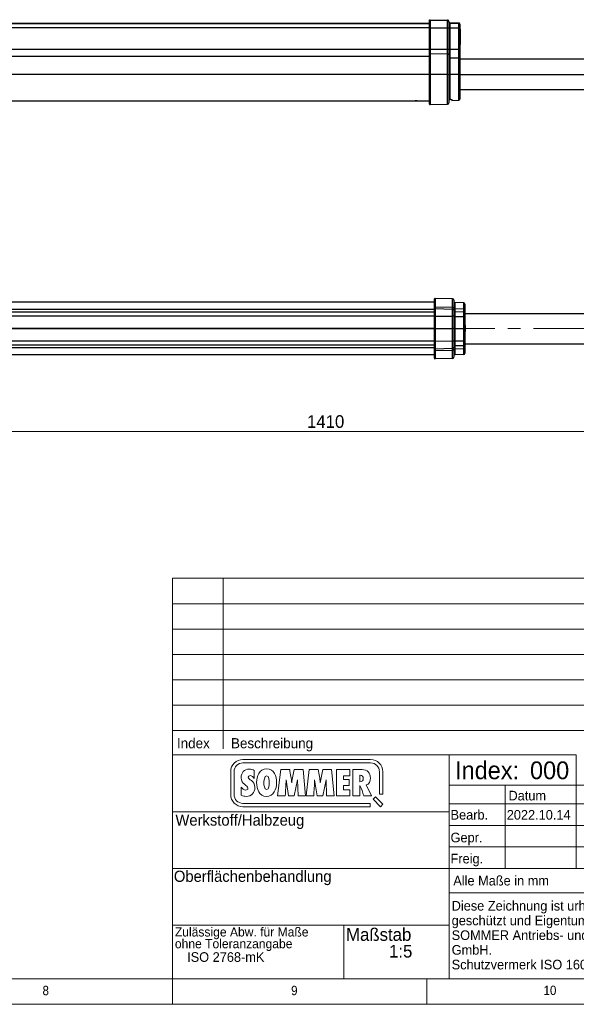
# Model space of a CAD drawing. Header units: millimetres. Extents: x 5 to 597, y 5 to 415.
# Tile 69 of 138: x 367 to 476, y 5 to 199. Entities that reach past the tile are written whole.
import ezdxf

# ---------------------------------------------------------------- set-up
doc = ezdxf.new("R2010")
doc.units = ezdxf.units.MM
doc.linetypes.add('CENTERX2', pattern=[20.32, 12.7, -2.54, 2.54, -2.54])
doc.styles.add('SLDTEXTSTYLE0', font='ARIAL.TTF', dxfattribs={"width": 0.948})
doc.styles.add('SLDTEXTSTYLE1', font='GOTHIC.TTF', dxfattribs={"width": 0.913})
doc.dimstyles.new('SLDDIMSTYLE1', dxfattribs={"dimtxt": 2.5, "dimasz": 2.5, "dimexe": 0, "dimexo": 0.0625, "dimtad": 1, "dimlfac": 5, "dimrnd": 1e-09, "dimzin": 12, "dimdsep": 46, "dimtxsty": 'SLDTEXTSTYLE0', "dimsah": 1, "dimcen": 0.09, "dimadec": 0, "dimazin": 3, "dimtfac": 1, "dimtofl": 0, "dimtmove": 0, "dimatfit": 3, "dimfxl": 0, "dimfrac": 2, "dimtolj": 1, "dimtzin": 12, "dimarcsym": 0})

# ---------------------------------------------------------------- blocks, each defined once
blk = doc.blocks.new('Logo_SOMMER_2016_8')
at = {"lineweight": 18}
for p, q in [((92, 30), (8, 30)), ((8, 27.81), (92, 27.81)), ((0, 22), (0, 7)), ((2.19, 7), (2.19, 22)), ((15.52, 17.59), (15.52, 22.9)), ((32.87, 23.44), (30.81, 6.04)), ((38.79, 23.44), (32.87, 23.44)), ((47.56, 23.44), (41.74, 23.44)), ((49.17, 6.04), (47.56, 23.44)), ((51.63, 23.44), (49.57, 6.04)), ((57.58, 23.44), (51.63, 23.44)), ((66.33, 23.44), (60.51, 23.44)), ((67.93, 6.04), (66.33, 23.44)), ((69.48, 23.44), (69.48, 6.04)), ((78.33, 23.44), (69.48, 23.44)), ((78.33, 19.37), (78.33, 23.44)), ((80.32, 23.44), (80.32, 6.07)), ((86.37, 23.44), (80.32, 23.44)), ((84.89, 15.4), (84.89, 19.67)), ((97.81, 22), (97.81, 7.19)), ((100, 7.19), (100, 22)), ((36.43, 16.7), (38.03, 6.04)), ((41.82, 6.04), (43.93, 16.6)), ((43.93, 16.6), (44.28, 6.04)), ((55.19, 16.7), (56.8, 6.04)), ((60.58, 6.04), (62.69, 16.6)), ((62.69, 16.6), (63.05, 6.04)), ((74.19, 10.14), (74.19, 12.96)), ((74.19, 12.96), (77.85, 12.96)), ((74.21, 16.85), (74.21, 19.37)), ((74.21, 19.37), (78.33, 19.37)), ((77.85, 16.85), (74.21, 16.85)), ((77.85, 12.96), (77.85, 16.85)), ((84.95, 15.4), (84.89, 15.4)), ((84.92, 6.07), (84.92, 12.96)), ((92.68, 6.04), (89.17, 13.34)), ((6.9, 11.82), (6.93, 11.82)), ((6.93, 11.82), (6.93, 6.48)), ((78.26, 10.14), (74.19, 10.14)), ((78.26, 6.04), (78.26, 10.14)), ((97.81, 7.19), (100, 7.19)), ((91.81, 1.19), (8, 1.19)), ((30.81, 6.04), (35.84, 6.04)), ((38.03, 6.04), (41.82, 6.04)), ((44.28, 6.04), (49.17, 6.04)), ((49.57, 6.04), (54.58, 6.04)), ((56.8, 6.04), (60.58, 6.04)), ((63.05, 6.04), (67.93, 6.04)), ((69.48, 6.04), (78.26, 6.04)), ((80.32, 6.07), (84.92, 6.07)), ((87.59, 6.04), (92.68, 6.04)), ((91.81, -1), (91.81, 1.19)), ((95.17, 5.38), (93.62, 3.84)), ((93.62, 3.84), (98.45, -1)), ((100, 0.55), (95.17, 5.38)), ((98.45, -1), (100, 0.55)), ((8, -1), (91.81, -1))]:
    blk.add_line(p, q, dxfattribs=at)
for points in [[(8, 30), (3.58, 30), (0, 26.42), (0, 22)], [(2.19, 22), (2.19, 25.21), (4.8, 27.81), (8, 27.81)], [(100, 22), (100, 26.42), (96.42, 30), (92, 30)], [(92, 27.81), (95.21, 27.81), (97.81, 25.21), (97.81, 22)], [(12.24, 23.72), (8.81, 23.72), (6.88, 21.35), (6.88, 18.05)], [(15.52, 22.9), (14.63, 23.46), (13.28, 23.72), (12.24, 23.72)], [(23.63, 23.82), (18.83, 23.82), (17.05, 18.94), (17.05, 14.87)], [(30.2, 14.79), (30.2, 18.96), (28.59, 23.82), (23.63, 23.82)], [(39.6, 18.83), (39.38, 20.36), (39.02, 21.89), (38.79, 23.44)], [(41.74, 23.44), (41.1, 20.54), (40.6, 17.61), (40.11, 14.69)], [(58.37, 18.81), (58.14, 20.36), (57.79, 21.89), (57.58, 23.44)], [(60.51, 23.44), (59.87, 20.54), (59.36, 17.61), (58.88, 14.69)], [(84.89, 19.67), (84.97, 19.67), (85.05, 19.67), (85.12, 19.67)], [(85.12, 19.67), (86.24, 19.7), (87.18, 18.71), (87.18, 17.61)], [(91.89, 17.77), (91.89, 21.17), (89.83, 23.44), (86.37, 23.44)], [(6.88, 18.05), (6.88, 13.8), (11.3, 13.01), (11.3, 11.1)], [(11.5, 18.43), (11.5, 19.01), (12.19, 19.42), (12.7, 19.42)], [(15.93, 11.61), (15.93, 16.34), (11.5, 16.67), (11.5, 18.43)], [(12.7, 19.42), (13.92, 19.42), (14.81, 18.45), (15.52, 17.59)], [(17.05, 14.87), (17.05, 10.77), (18.5, 5.76), (23.46, 5.76)], [(21.83, 14.49), (21.83, 15.61), (22.03, 19.37), (23.63, 19.37)], [(23.56, 10.21), (22.11, 10.21), (21.83, 13.44), (21.83, 14.49)], [(23.46, 5.76), (28.21, 5.76), (30.2, 10.72), (30.2, 14.79)], [(25.36, 14.87), (25.36, 13.67), (25.26, 10.21), (23.56, 10.21)], [(23.63, 19.37), (25.19, 19.37), (25.36, 15.99), (25.36, 14.87)], [(35.84, 6.04), (36.07, 9.58), (36.35, 13.16), (36.43, 16.7)], [(40.11, 14.69), (39.93, 16.09), (39.83, 17.46), (39.6, 18.83)], [(54.58, 6.04), (54.84, 9.58), (55.12, 13.16), (55.19, 16.7)], [(58.88, 14.69), (58.7, 16.09), (58.6, 17.46), (58.37, 18.81)], [(84.92, 12.96), (86.06, 10.75), (86.73, 8.36), (87.59, 6.04)], [(87.18, 17.61), (87.18, 16.27), (86.27, 15.4), (84.95, 15.4)], [(89.17, 13.34), (91.07, 13.34), (91.89, 16.24), (91.89, 17.77)], [(0, 7), (0, 2.58), (3.58, -1), (8, -1)], [(8, 1.19), (4.8, 1.19), (2.19, 3.8), (2.19, 7)], [(9.95, 9.93), (8.88, 9.93), (7.51, 10.95), (6.9, 11.82)], [(6.93, 6.48), (8.07, 6.09), (9.04, 5.74), (10.26, 5.74)], [(11.3, 11.1), (11.3, 10.39), (10.59, 9.93), (9.95, 9.93)], [(10.26, 5.74), (13.74, 5.74), (15.93, 8.18), (15.93, 11.61)]]:
    blk.add_open_spline(points, degree=3, dxfattribs=at)
blk = doc.blocks.new('Block10')
at = {"color": 7, "linetype": 'Continuous', "lineweight": 18}
for p, q in [((222.8, 89.05), (222.8, 10)), ((410, 89.05), (222.8, 89.05)), ((232.8, 55.38), (232.8, 89.05)), ((360, 89.05), (360, 55.38)), ((378, 89.05), (378, 55.38)), ((410, 89.05), (410, 10)), ((410, 84.05), (222.8, 84.05)), ((410, 79.05), (222.8, 79.05)), ((410, 74.05), (222.8, 74.05)), ((410, 69.05), (222.8, 69.05)), ((222.8, 64.05), (410, 64.05)), ((410, 59.05), (222.8, 59.05)), ((222.8, 54.25), (302.4, 54.25)), ((277.4, 10), (277.4, 54.25)), ((302.4, 54.25), (302.4, 31.8)), ((410, 54.25), (362, 54.25)), ((362, 54.25), (362, 48.25)), ((410, 48.25), (277.4, 48.25)), ((288.4, 31.8), (288.4, 48.25)), ((321.6, 48.25), (321.6, 10)), ((277.4, 43), (222.8, 43)), ((321.6, 44.55), (277.4, 44.55)), ((321.6, 40.3), (277.4, 40.3)), ((321.6, 36.05), (277.4, 36.05)), ((277.4, 31.8), (222.8, 31.8)), ((321.6, 31.8), (277.4, 31.8)), ((277.4, 27), (410, 27)), ((386, 27), (386, 14.25)), ((398, 14.25), (398, 27.18)), ((277.4, 20.6), (222.8, 20.6)), ((256.6, 10), (256.6, 20.6)), ((386, 20.63), (321.6, 20.63)), ((410, 18.5), (398, 18.5)), ((321.6, 14.25), (410, 14.25)), ((222.8, 10), (410, 10))]:
    blk.add_line(p, q, dxfattribs=at)
blk = doc.blocks.new('SW_NOTE_0')
at = {"color": 0, "linetype": 'Continuous', "lineweight": 0, "char_height": 1.8, "attachment_point": 1, "style": 'SLDTEXTSTYLE0'}
for s, insert in [('Zulässige Abw. für Maße', (0, 2.32)), ('ohne Toleranzangabe', (0, 0))]:
    blk.add_mtext(s, dxfattribs=dict(at, insert=insert))
blk = doc.blocks.new('SW_NOTE_0_1')
at = {"color": 0, "linetype": 'Continuous', "lineweight": 0, "char_height": 1.9, "attachment_point": 1, "style": 'SLDTEXTSTYLE0'}
for s, insert in [('Diese Zeichnung ist urheberrechtlich', (0, 2.45)), ('geschützt und Eigentum der Firma', (0, -0.45)), ('SOMMER Antriebs- und Funktechnik', (0, -3.35)), ('GmbH.  ', (0, -6.25)), ('Schutzvermerk ISO 16016  beachten! ', (0, -9.15))]:
    blk.add_mtext(s, dxfattribs=dict(at, insert=insert))
blk = doc.blocks.new('_D_8')
at = {"color": 7, "linetype": 'Continuous', "lineweight": 0}
for p, q in [((290.09, 135.81), (290.09, 117.02)), ((572.09, 135.82), (572.09, 117.02)), ((290.09, 118.02), (572.09, 118.02))]:
    blk.add_line(p, q, dxfattribs=at)
at = {"color": 7, "linetype": 'Continuous', "lineweight": 18}
for points in [[(290.09, 118.02), (292.59, 117.71), (292.59, 118.33)], [(572.09, 118.02), (569.59, 118.33), (569.59, 117.71)]]:
    blk.add_solid(points, dxfattribs=at)
at = {"color": 7, "linetype": 'Continuous', "lineweight": 18, "insert": (423.33, 121.24), "char_height": 2.5, "attachment_point": 1, "style": 'SLDTEXTSTYLE0'}
blk.add_mtext('1410', dxfattribs=at)

msp = doc.modelspace()

# ---------------------------------------------------------------- linework, layer by layer
at = {"color": 7, "linetype": 'Continuous', "lineweight": 25}
for p, q in [((447.4991, 198.5424), (330.4991, 198.5424)), ((447.4991, 199.1128), (447.4991, 199.1767)), ((447.4991, 197.6588), (447.4991, 199.1128)), ((447.5991, 199.2767), (447.5991, 199.2128)), ((447.6017, 199.2767), (447.6017, 199.2127)), ((447.6017, 199.2767), (451.0654, 199.1859)), ((447.6017, 199.2127), (447.6017, 197.6588)), ((447.6017, 199.2127), (451.0654, 199.1221)), ((451.0654, 199.1221), (451.0654, 199.1859)), ((451.0654, 197.6588), (451.0654, 199.1221)), ((451.2991, 198.9459), (451.2991, 198.8822)), ((451.2991, 198.8822), (451.2991, 197.6588)), ((451.5328, 198.6735), (451.5328, 198.61)), ((451.5328, 198.6735), (453.2557, 198.6284)), ((451.5328, 198.61), (451.5328, 197.6588)), ((451.5328, 198.61), (453.2557, 198.5649)), ((453.2557, 198.5649), (453.2557, 198.6284)), ((453.2557, 197.6588), (453.2557, 198.5649)), ((453.4991, 198.3784), (453.4991, 198.3151)), ((453.4991, 198.3151), (453.4991, 197.6588)), ((453.5591, 198.1812), (453.4991, 198.1812)), ((453.5591, 198.0372), (453.5591, 198.1812)), ((447.5991, 197.6588), (447.4991, 197.6588)), ((447.4991, 193.4629), (447.4991, 197.6588)), ((447.5991, 197.6588), (447.5991, 193.4629)), ((447.6017, 197.6588), (447.5991, 197.6588)), ((447.6017, 197.6588), (447.6017, 193.4629)), ((447.6017, 197.6588), (451.0654, 197.6588)), ((451.0654, 193.4629), (451.0654, 197.6588)), ((451.0654, 197.6588), (451.2991, 197.6588)), ((451.2991, 197.6588), (451.2991, 193.4629)), ((451.2991, 197.6588), (451.5328, 197.6588)), ((451.5328, 197.6588), (451.5328, 193.4629)), ((451.5328, 197.6588), (453.2557, 197.6588)), ((453.2557, 193.4629), (453.2557, 197.6588)), ((453.2557, 197.6588), (453.4991, 197.6588)), ((453.5591, 198.0022), (453.4991, 198.0022)), ((453.5591, 197.7361), (453.4991, 197.7361)), ((453.4991, 197.6588), (453.4991, 193.8527)), ((453.5591, 197.474), (453.4991, 197.474)), ((453.5591, 197.4329), (453.4991, 197.4329)), ((453.5591, 197.2929), (453.4991, 197.2929)), ((453.5591, 197.2539), (453.4991, 197.2539)), ((453.5591, 196.7654), (453.4991, 196.7654)), ((453.5591, 197.4329), (453.5591, 197.439)), ((453.5591, 197.4329), (453.5591, 197.2929)), ((453.5591, 197.2539), (453.5591, 196.7654)), ((453.5591, 196.7654), (453.5591, 195.3604)), ((453.5591, 195.3604), (453.4991, 195.3604)), ((453.5591, 194.8719), (453.4991, 194.8719)), ((453.5591, 194.8329), (453.4991, 194.8329)), ((453.5591, 194.6929), (453.4991, 194.6929)), ((453.5591, 194.3629), (453.4991, 194.3629)), ((453.5591, 195.3604), (453.5591, 194.8719)), ((453.5591, 194.8719), (453.5591, 194.8329)), ((453.5591, 194.8329), (453.5591, 194.6929)), ((453.5591, 194.6929), (453.5591, 194.3629)), ((447.5991, 193.4629), (447.4991, 193.4629)), ((447.4991, 192.5322), (447.4991, 193.4629)), ((447.4991, 188.4829), (447.4991, 192.5322)), ((447.6017, 193.4629), (447.5991, 193.4629)), ((447.5991, 192.6014), (447.5991, 193.4629)), ((447.6017, 193.4629), (447.6017, 192.6014)), ((447.6017, 193.4629), (451.0654, 193.4629)), ((447.6017, 192.6014), (447.6017, 188.4829)), ((447.6017, 192.6014), (451.0654, 192.5386)), ((451.0654, 192.5386), (451.0654, 193.4629)), ((451.0654, 193.4629), (451.2991, 193.4629)), ((451.0654, 188.4829), (451.0654, 192.5386)), ((451.2991, 193.4629), (451.2991, 192.3727)), ((451.2991, 193.4629), (451.5328, 193.4629)), ((451.2991, 192.3727), (451.2991, 188.4829)), ((451.5328, 193.4629), (451.5328, 191.7766)), ((451.5328, 193.4629), (453.2557, 193.4629)), ((453.2557, 191.7478), (453.2557, 193.4629)), ((453.2557, 193.4629), (453.4863, 193.4629)), ((453.495, 193.7786), (453.4991, 193.8527)), ((453.4991, 193.8559), (453.4991, 193.5429)), ((453.4991, 193.5429), (453.4991, 193.2557)), ((453.4991, 193.2557), (453.4991, 191.588)), ((451.5328, 191.7766), (451.5328, 188.4829)), ((451.5328, 191.7766), (453.2557, 191.7478)), ((453.2557, 188.4829), (453.2557, 191.7478)), ((453.4991, 191.588), (453.4991, 188.4829)), ((570.0991, 191.4829), (453.4991, 191.4829)), ((447.4991, 188.4829), (447.6017, 188.4829)), ((447.4991, 182.6284), (447.4991, 188.4829)), ((451.0654, 188.4829), (447.6017, 188.4829)), ((451.0654, 188.4829), (451.2991, 188.4829)), ((451.2991, 188.4829), (451.2991, 182.8591)), ((451.5328, 188.4829), (451.2991, 188.4829)), ((451.5328, 188.4829), (451.5328, 183.5253)), ((453.2557, 188.4829), (451.5328, 188.4829)), ((453.2557, 188.4829), (453.4991, 188.4829)), ((453.4991, 188.4829), (453.4991, 183.6264)), ((453.4991, 185.4829), (570.0991, 185.4829)), ((330.4991, 183.2829), (444.6991, 183.2829)), ((445.0991, 183.2829), (447.4991, 183.2829)), ((451.3615, 183.2529), (451.3615, 183.4438)), ((451.8991, 183.483), (451.8991, 183.341)), ((451.8991, 183.341), (453.2557, 183.3765)), ((447.6017, 182.5285), (451.0654, 182.6192)), ((448.4907, 142.5468), (448.4907, 144.1731)), ((448.5933, 144.273), (448.5933, 142.619)), ((452.057, 144.1823), (448.5933, 144.273)), ((452.057, 142.5535), (452.057, 144.1823)), ((452.2907, 143.9424), (452.2907, 142.3803)), ((448.4907, 143.5186), (331.4907, 143.5186)), ((448.4907, 142.1731), (448.4907, 142.5468)), ((448.4907, 140.7567), (448.4907, 142.1731)), ((448.5907, 142.2731), (448.5907, 142.6191)), ((448.5933, 142.619), (448.5933, 142.273)), ((448.5933, 142.619), (452.057, 142.5535)), ((448.5933, 142.273), (448.5933, 140.7593)), ((448.5933, 142.273), (452.057, 142.1823)), ((452.057, 142.1823), (452.057, 142.5535)), ((452.057, 140.7569), (452.057, 142.1823)), ((452.2907, 142.3803), (452.2907, 141.9424)), ((452.2907, 141.9424), (452.2907, 140.7506)), ((452.5244, 143.4701), (452.5244, 142.2796)), ((454.2472, 143.425), (452.5244, 143.4701)), ((452.5244, 142.2796), (452.5244, 141.6701)), ((452.5244, 142.2796), (454.2472, 142.2449)), ((454.2472, 142.2449), (454.2472, 143.425)), ((454.2472, 141.625), (454.2472, 142.2449)), ((454.4907, 143.1751), (454.4907, 142.0528)), ((454.4907, 142.0528), (454.4907, 141.3824)), ((448.4907, 141.5686), (331.4907, 141.5686)), ((448.4907, 138.3186), (448.4907, 140.7567)), ((448.5907, 140.7593), (448.5907, 138.3186)), ((448.5933, 140.7593), (448.5907, 140.7593)), ((448.5933, 140.7593), (448.5933, 138.3186)), ((448.5933, 140.7593), (452.057, 140.7569)), ((452.057, 138.3186), (452.057, 140.7569)), ((452.2907, 140.7506), (452.2907, 138.3186)), ((452.5244, 141.6701), (452.5244, 140.7435)), ((452.5244, 141.6701), (454.2472, 141.625)), ((452.5244, 140.7435), (452.5244, 138.3186)), ((452.5244, 140.7435), (454.2472, 140.7423)), ((454.2472, 140.7423), (454.2472, 141.625)), ((454.2472, 138.3186), (454.2472, 140.7423)), ((454.4907, 141.3824), (454.4907, 141.3751)), ((454.4907, 141.3751), (454.4907, 140.7358)), ((454.4907, 141.3186), (574.6907, 141.3186)), ((454.5507, 141.0014), (454.4907, 141.0014)), ((454.5507, 140.997), (454.4907, 140.997)), ((454.5507, 140.8396), (454.4907, 140.8396)), ((454.4907, 140.7358), (454.4907, 138.3186)), ((454.5507, 140.6889), (454.4907, 140.6889)), ((454.5507, 140.6021), (454.4907, 140.6021)), ((454.5507, 140.5066), (454.4907, 140.5066)), ((454.5507, 140.2838), (454.4907, 140.2838)), ((454.5507, 140.0551), (454.4907, 140.0551)), ((454.5507, 139.9857), (454.4907, 139.9857)), ((454.5507, 140.6021), (454.5507, 140.6889)), ((448.4907, 135.8805), (448.4907, 138.3186)), ((448.5907, 138.3186), (448.5907, 135.8779)), ((448.5933, 138.3186), (448.5933, 135.8779)), ((448.5933, 138.3186), (452.057, 138.3186)), ((452.057, 135.8803), (452.057, 138.3186)), ((452.2907, 138.3186), (452.2907, 135.8866)), ((452.5244, 138.3186), (452.5244, 135.8937)), ((452.5244, 138.3186), (454.2472, 138.3186)), ((454.2472, 135.8949), (454.2472, 138.3186)), ((454.5507, 139.7846), (454.4907, 139.7846)), ((454.5507, 139.6471), (454.4907, 139.6471)), ((454.5507, 139.5603), (454.4907, 139.5603)), ((454.5507, 139.4648), (454.4907, 139.4648)), ((454.5507, 139.2393), (454.4907, 139.2393)), ((454.5507, 139.0878), (454.4907, 139.0878)), ((454.5507, 139.0133), (454.4907, 139.0133)), ((454.5507, 138.7186), (454.4907, 138.7186)), ((454.4907, 138.3186), (454.4907, 135.9014)), ((454.5507, 139.5603), (454.5507, 139.6471)), ((454.5507, 139.1067), (454.5507, 139.104)), ((454.5507, 138.9971), (454.5507, 138.7186)), ((454.5507, 138.7186), (454.5507, 137.9186)), ((454.5507, 137.9186), (454.4907, 137.9186)), ((454.5507, 137.7189), (454.4907, 137.7189)), ((454.5507, 137.4892), (454.4907, 137.4892)), ((454.5507, 137.2533), (454.4907, 137.2533)), ((454.5507, 137.1817), (454.4907, 137.1817)), ((454.5507, 137.1549), (454.4907, 137.1549)), ((454.5507, 136.9599), (454.4907, 136.9599)), ((454.5507, 136.8349), (454.4907, 136.8349)), ((454.5507, 136.7789), (454.4907, 136.7789)), ((454.5507, 136.7699), (454.4907, 136.7699)), ((454.5507, 136.6983), (454.4907, 136.6983)), ((454.5507, 136.4658), (454.4907, 136.4658)), ((454.5507, 136.3095), (454.4907, 136.3095)), ((454.5507, 136.2327), (454.4907, 136.2327)), ((454.5507, 136.1343), (454.4907, 136.1343)), ((454.5507, 136.0447), (454.4907, 136.0447)), ((454.5507, 137.9186), (454.5507, 137.7539)), ((454.5507, 136.0447), (454.5507, 136.1343)), ((448.4907, 135.0686), (331.4907, 135.0686)), ((448.4907, 134.4641), (448.4907, 135.8805)), ((448.4907, 134.0904), (448.4907, 134.4641)), ((448.4907, 132.4641), (448.4907, 134.0904)), ((448.5907, 135.8779), (448.5933, 135.8779)), ((448.5907, 134.0182), (448.5907, 134.3641)), ((448.5933, 135.8779), (452.057, 135.8803)), ((448.5933, 135.8779), (448.5933, 134.3642)), ((448.5933, 134.3642), (452.057, 134.4549)), ((448.5933, 134.3642), (448.5933, 134.0182)), ((448.5933, 134.0182), (452.057, 134.0837)), ((452.057, 134.4549), (452.057, 135.8803)), ((452.057, 134.0837), (452.057, 134.4549)), ((452.057, 132.4549), (452.057, 134.0837)), ((452.2907, 135.8866), (452.2907, 134.6948)), ((452.2907, 134.6948), (452.2907, 134.257)), ((452.2907, 134.257), (452.2907, 132.6948)), ((452.5244, 135.8937), (454.2472, 135.8949)), ((452.5244, 135.8937), (452.5244, 134.9671)), ((452.5244, 134.9671), (454.2472, 135.0122)), ((452.5244, 134.9671), (452.5244, 134.3576)), ((452.5244, 134.3576), (454.2472, 134.3923)), ((452.5244, 134.3576), (452.5244, 133.1671)), ((454.2472, 135.0122), (454.2472, 135.8949)), ((454.2472, 134.3923), (454.2472, 135.0122)), ((454.2472, 133.2122), (454.2472, 134.3923)), ((454.5507, 135.9731), (454.4907, 135.9731)), ((454.5507, 135.9642), (454.4907, 135.9642)), ((454.4907, 135.9014), (454.4907, 135.2622)), ((454.5507, 135.7634), (454.4907, 135.7634)), ((454.5507, 135.5344), (454.4907, 135.5344)), ((454.4907, 135.3186), (574.6907, 135.3186)), ((454.4907, 135.2622), (454.4907, 135.2548)), ((454.4907, 135.2548), (454.4907, 134.5845)), ((454.4907, 134.5845), (454.4907, 133.4622)), ((448.4907, 133.1186), (331.4907, 133.1186)), ((448.5933, 134.0182), (448.5933, 132.3642)), ((452.057, 132.4549), (448.5933, 132.3642)), ((454.2472, 133.2122), (452.5244, 133.1671))]:
    msp.add_line(p, q, dxfattribs=at)
at = {"color": 8, "linetype": 'Continuous', "lineweight": 25}
for p, q in [((447.4991, 198.5419), (330.4991, 198.5419)), ((447.4991, 198.4782), (330.4991, 198.4782)), ((447.4991, 197.6785), (330.4991, 197.6785)), ((447.4991, 193.4101), (330.4991, 193.4101)), ((447.4991, 192.0415), (330.4991, 192.0415)), ((447.4991, 188.4829), (330.4991, 188.4829)), ((447.6017, 188.4829), (447.6017, 182.5285)), ((451.0654, 182.6192), (451.0654, 188.4829)), ((453.2557, 183.3765), (453.2557, 188.4829)), ((453.4991, 188.4829), (573.6991, 188.4829)), ((448.4907, 142.1103), (331.4907, 142.1103)), ((448.4907, 140.7896), (331.4907, 140.7896)), ((448.4907, 138.3553), (331.4907, 138.3553)), ((448.4907, 138.282), (331.4907, 138.282)), ((448.4907, 135.8477), (331.4907, 135.8477)), ((448.4907, 134.5269), (331.4907, 134.5269)), ((454.4907, 135.2548), (454.4906, 135.2576))]:
    msp.add_line(p, q, dxfattribs=at)
at = {"color": 7, "linetype": 'CENTERX2', "lineweight": 18}
msp.add_line((447.6907, 138.3186), (577.0597, 138.3186), dxfattribs=at)
at = {"color": 7, "linetype": 'Continuous', "lineweight": 18}
for p, q in [((10, 10), (584.0035, 10)), ((396.8035, 10.0966), (396.8035, 5)), ((447, 10), (447, 5)), ((5, 5), (589, 5))]:
    msp.add_line(p, q, dxfattribs=at)
at = {"color": 8, "linetype": 'Continuous', "lineweight": 25, "flags": 128}
msp.add_lwpolyline([(453.4863, 193.4629), (453.491, 193.4649), (453.4903, 193.4668), (453.4881, 193.4676)], dxfattribs=at)
at = {"color": 7, "linetype": 'Continuous', "lineweight": 25, "flags": 128}
for points in [[(451.2991, 191.93), (451.3036, 191.9006), (451.3168, 191.8722), (451.3383, 191.846), (451.3672, 191.8229), (451.4025, 191.8038), (451.4429, 191.7894), (451.4869, 191.7802), (451.5328, 191.7766)], [(453.2557, 191.7478), (453.3035, 191.744), (453.3493, 191.7344), (453.3914, 191.7194), (453.4282, 191.6995), (453.4583, 191.6755), (453.4807, 191.6482), (453.4945, 191.6186), (453.4991, 191.588)], [(451.6991, 183.5298), (451.606, 183.5273), (451.5328, 183.5253)]]:
    msp.add_lwpolyline(points, dxfattribs=at)
at = {"color": 7, "linetype": 'Continuous', "lineweight": 25}
for centre, radius, start, end in [((447.5991, 199.1128), 0.1, 89.990183, 179.99018), ((447.5991, 199.1127), 0.1, 88.500514, 90), ((451.0592, 198.8822), 0.24, 0.009476, 88.510155), ((451.5391, 198.8499), 0.24, 180.009476, 268.510155), ((453.2492, 198.315), 0.25, 0.009476, 88.510155), ((447.5861, 192.5134), 0.089, 81.572901, 167.767303), ((447.5991, 192.4568), 0.1446, 88.962441, 90.000037), ((451.0923, 192.329), 0.2113, 11.923271, 97.326466), ((447.5991, 182.6284), 0.1, 180, 271.5), ((451.0591, 182.8591), 0.24, 271.5, 0), ((451.5391, 183.0915), 0.24, 137.737536, 180), ((453.2491, 183.6264), 0.25, 271.5, 0), ((448.5907, 144.1731), 0.1, 88.5, 180), ((452.0507, 143.9424), 0.24, 0, 88.5), ((448.5787, 142.5303), 0.0896, 82.327842, 169.347464), ((448.5907, 142.1731), 0.1, 90, 180), ((448.5907, 142.4806), 0.1384, 88.916602, 90.000035), ((448.5907, 142.1731), 0.1, 88.5, 90), ((452.0812, 142.3419), 0.213, 10.372212, 96.522655), ((452.0507, 141.9424), 0.24, 0, 88.5), ((452.5307, 143.71), 0.24, 180, 268.5), ((452.5046, 142.4949), 0.2162, 188.186546, 275.245422), ((452.5307, 141.91), 0.24, 180, 268.5), ((454.2407, 143.1751), 0.25, 0, 88.5), ((454.2678, 142.0207), 0.2252, 8.186546, 95.245422), ((448.5657, 139.8023), 0.9573, 88.504613, 94.494359), ((452.1143, 138.5405), 2.2172, 85.438443, 91.483063), ((452.467, 142.96), 2.2172, 265.438443, 271.483063), ((454.2407, 141.3751), 0.25, 0, 88.5), ((454.307, 138.4335), 2.3096, 85.438443, 91.483063), ((448.5657, 136.8349), 0.9573, 265.505641, 271.495387), ((448.5907, 134.4641), 0.1, 180, 270), ((448.5787, 134.1069), 0.0896, 190.652536, 277.672158), ((448.5907, 134.4641), 0.1, 270, 271.5), ((452.1143, 138.0967), 2.2172, 268.516937, 274.561557), ((452.0507, 134.6948), 0.24, 271.5, 0), ((452.0812, 134.2953), 0.213, 263.477345, 349.627788), ((452.467, 133.6773), 2.2172, 88.516937, 94.561557), ((452.5307, 134.7272), 0.24, 91.5, 180), ((452.5046, 134.1424), 0.2162, 84.754578, 171.813454), ((454.307, 138.2037), 2.3096, 268.516937, 274.561557), ((454.2407, 135.2622), 0.25, 271.5, 0), ((454.2678, 134.6165), 0.2252, 264.754578, 351.813454), ((448.5907, 132.4641), 0.1, 180, 271.5), ((448.5907, 134.1566), 0.1384, 269.999965, 271.083398), ((452.0507, 132.6948), 0.24, 271.5, 0), ((452.5307, 132.9272), 0.24, 91.5, 180), ((454.2407, 133.4622), 0.25, 271.5, 0)]:
    msp.add_arc(centre, radius, start, end, dxfattribs=at)
for points, knots in [([(447.4991, 199.1767), (447.4991, 199.1884), (447.5013, 199.2012), (447.511, 199.2258), (447.5186, 199.2376), (447.5382, 199.2572), (447.55, 199.2648), (447.5746, 199.2745), (447.5873, 199.2767), (447.5991, 199.2767)], [0, 0, 0, 0, 0.25, 0.25, 0.5, 0.5, 0.75, 0.75, 1, 1, 1, 1]), ([(451.2991, 198.9459), (451.2991, 198.9738), (451.2941, 199.0039), (451.2714, 199.0621), (451.2537, 199.0901), (451.2083, 199.1368), (451.1808, 199.1552), (451.1232, 199.1794), (451.0933, 199.1852), (451.0654, 199.1859)], [0, 0, 0, 0, 0.25, 0.25, 0.5, 0.5, 0.75, 0.75, 1, 1, 1, 1]), ([(451.5328, 198.6735), (451.5049, 198.6742), (451.475, 198.68), (451.4174, 198.7042), (451.3899, 198.7227), (451.3445, 198.7693), (451.3268, 198.7973), (451.3041, 198.8555), (451.2991, 198.8856), (451.2991, 198.9135)], [0, 0, 0, 0, 0.25, 0.25, 0.5, 0.5, 0.75, 0.75, 1, 1, 1, 1]), ([(453.4991, 198.3784), (453.4991, 198.4075), (453.4939, 198.4388), (453.4703, 198.4994), (453.4518, 198.5286), (453.4045, 198.5772), (453.3759, 198.5964), (453.3159, 198.6216), (453.2847, 198.6276), (453.2557, 198.6284)], [0, 0, 0, 0, 0.25, 0.25, 0.5, 0.5, 0.75, 0.75, 1, 1, 1, 1]), ([(453.5591, 197.7361), (453.5591, 197.7692), (453.5591, 197.8025), (453.5591, 197.8666), (453.5591, 197.8978), (453.5591, 197.937), (453.5591, 197.9486), (453.5591, 197.9683), (453.5591, 197.9762), (453.5591, 197.9892), (453.5591, 197.9942), (453.5591, 198.0007), (453.5591, 198.0016), (453.5591, 198.0022)], [0, 0, 0, 0, 0.25, 0.25, 0.5, 0.5, 0.625, 0.625, 0.75, 0.75, 0.875, 0.875, 1, 1, 1, 1]), ([(453.5591, 197.474), (453.5591, 197.4744), (453.5591, 197.4752), (453.5591, 197.481), (453.5591, 197.4857), (453.5591, 197.5049), (453.5591, 197.5254), (453.5591, 197.5763), (453.5591, 197.6067), (453.5591, 197.6544), (453.5591, 197.6706), (453.5591, 197.7032), (453.5591, 197.7197), (453.5591, 197.7361)], [0, 0, 0, 0, 0.125, 0.125, 0.25, 0.25, 0.5, 0.5, 0.75, 0.75, 0.875, 0.875, 1, 1, 1, 1]), ([(453.4991, 193.2557), (453.499, 193.2656), (453.4987, 193.285), (453.497, 193.3147), (453.4948, 193.3443), (453.4924, 193.3738), (453.49, 193.4034), (453.4878, 193.433), (453.4868, 193.4529), (453.4863, 193.4629)], [0, 0, 0, 0, 0.15232887, 0.30051923, 0.44511704, 0.58671399, 0.72594323, 0.86347325, 1, 1, 1, 1]), ([(453.4879, 193.4676), (453.489, 193.5228), (453.4912, 193.6351), (453.4957, 193.7479), (453.498, 193.8053)], [0, 0, 0, 0, 0.49168348, 1, 1, 1, 1]), ([(445.0991, 183.2829), (445.0989, 183.2829), (445.0985, 183.2829), (445.0948, 183.2831), (445.088, 183.2834), (445.0772, 183.2838), (445.0616, 183.2842), (445.0291, 183.2852), (444.974, 183.2863), (444.8993, 183.287), (444.8245, 183.2863), (444.765, 183.2851), (444.728, 183.284), (444.71, 183.2834), (444.7006, 183.283), (444.6996, 183.2829), (444.6991, 183.2829)], [0, 0, 0, 0, 0.032293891, 0.0683774, 0.108249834, 0.151910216, 0.199357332, 0.250589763, 0.392094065, 0.499855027, 0.607727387, 0.749200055, 0.824727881, 0.891710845, 0.950137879, 1, 1, 1, 1]), ([(444.6991, 183.2829), (444.6993, 183.2829), (444.6997, 183.2829), (444.7034, 183.2831), (444.7102, 183.2834), (444.7211, 183.2838), (444.7367, 183.2842), (444.7693, 183.2852), (444.8243, 183.2863), (444.8991, 183.287), (444.9739, 183.2863), (445.0333, 183.2851), (445.0702, 183.284), (445.0883, 183.2834), (445.0976, 183.283), (445.0986, 183.2829), (445.0991, 183.2829)], [0, 0, 0, 0, 0.03230183, 0.06840884, 0.10832034, 0.15203534, 0.1995526, 0.25087069, 0.39225299, 0.50000818, 0.60785408, 0.74935217, 0.82481349, 0.89174889, 0.95014737, 1, 1, 1, 1]), ([(451.3615, 183.4438), (451.3662, 183.4488), (451.3754, 183.4589), (451.3905, 183.4722), (451.4061, 183.4839), (451.4222, 183.4941), (451.443, 183.5051), (451.4691, 183.5153), (451.5008, 183.5231), (451.5222, 183.5246), (451.5328, 183.5253)], [0, 0, 0, 0, 0.105879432, 0.208918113, 0.309146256, 0.406595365, 0.501298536, 0.670180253, 0.836339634, 1, 1, 1, 1]), ([(451.6991, 183.5298), (451.7058, 183.53), (451.7191, 183.5302), (451.7387, 183.5299), (451.758, 183.529), (451.7829, 183.5272), (451.8121, 183.5236), (451.8424, 183.5175), (451.8672, 183.51), (451.8853, 183.5015), (451.897, 183.4924), (451.8984, 183.4861), (451.8991, 183.483)], [0, 0, 0, 0, 0.06286447, 0.12507614, 0.18730964, 0.25023854, 0.37464698, 0.49991236, 0.624345, 0.74953782, 0.87466135, 1, 1, 1, 1]), ([(454.5507, 140.8396), (454.5507, 140.8486), (454.5507, 140.8577), (454.5507, 140.8756), (454.5507, 140.8845), (454.5507, 140.9106), (454.5507, 140.9273), (454.5507, 140.9575), (454.5507, 140.9699), (454.5507, 140.9832), (454.5507, 140.9869), (454.5507, 140.9929), (454.5507, 140.995), (454.5507, 140.997)], [0, 0, 0, 0, 0.125, 0.125, 0.25, 0.25, 0.5, 0.5, 0.75, 0.75, 0.875, 0.875, 1, 1, 1, 1]), ([(454.5507, 140.6889), (454.5507, 140.6976), (454.5507, 140.7066), (454.5507, 140.7284), (454.5507, 140.7406), (454.5507, 140.767), (454.5507, 140.7811), (454.5507, 140.81), (454.5507, 140.8248), (454.5507, 140.8396)], [0, 0, 0, 0, 0.25, 0.25, 0.5, 0.5, 0.75, 0.75, 1, 1, 1, 1]), ([(454.5507, 140.2838), (454.5507, 140.2998), (454.5507, 140.3157), (454.5507, 140.3471), (454.5507, 140.3625), (454.5507, 140.4061), (454.5507, 140.432), (454.5507, 140.4726), (454.5507, 140.4866), (454.5507, 140.4991), (454.5507, 140.502), (454.5507, 140.5059), (454.5507, 140.5063), (454.5507, 140.5066)], [0, 0, 0, 0, 0.125, 0.125, 0.25, 0.25, 0.5, 0.5, 0.75, 0.75, 0.875, 0.875, 1, 1, 1, 1]), ([(454.5507, 140.0551), (454.5507, 140.0554), (454.5507, 140.0559), (454.5507, 140.0597), (454.5507, 140.0628), (454.5507, 140.0757), (454.5507, 140.0902), (454.5507, 140.132), (454.5507, 140.1586), (454.5507, 140.2034), (454.5507, 140.2192), (454.5507, 140.2512), (454.5507, 140.2675), (454.5507, 140.2838)], [0, 0, 0, 0, 0.125, 0.125, 0.25, 0.25, 0.5, 0.5, 0.75, 0.75, 0.875, 0.875, 1, 1, 1, 1]), ([(454.5507, 139.7846), (454.5507, 139.7997), (454.5507, 139.8149), (454.5507, 139.8444), (454.5507, 139.8586), (454.5507, 139.8989), (454.5507, 139.922), (454.5507, 139.956), (454.5507, 139.9675), (454.5507, 139.9786), (454.5507, 139.9813), (454.5507, 139.9849), (454.5507, 139.9853), (454.5507, 139.9857)], [0, 0, 0, 0, 0.125, 0.125, 0.25, 0.25, 0.5, 0.5, 0.75, 0.75, 0.875, 0.875, 1, 1, 1, 1]), ([(448.4907, 138.3186), (448.4907, 138.3186), (448.4928, 138.3186), (448.5026, 138.3186), (448.5102, 138.3186), (448.5297, 138.3186), (448.5416, 138.3186), (448.5662, 138.3186), (448.5789, 138.3186), (448.5907, 138.3186)], [0, 0, 0, 0, 0.25, 0.25, 0.5, 0.5, 0.75, 0.75, 1, 1, 1, 1]), ([(452.2907, 138.3186), (452.2907, 138.3186), (452.2857, 138.3186), (452.263, 138.3186), (452.2453, 138.3186), (452.1999, 138.3186), (452.1724, 138.3186), (452.1148, 138.3186), (452.0849, 138.3186), (452.057, 138.3186)], [0, 0, 0, 0, 0.25, 0.25, 0.5, 0.5, 0.75, 0.75, 1, 1, 1, 1]), ([(452.5244, 138.3186), (452.4965, 138.3186), (452.4666, 138.3186), (452.409, 138.3186), (452.3815, 138.3186), (452.3361, 138.3186), (452.3184, 138.3186), (452.2957, 138.3186), (452.2907, 138.3186), (452.2907, 138.3186)], [0, 0, 0, 0, 0.25, 0.25, 0.5, 0.5, 0.75, 0.75, 1, 1, 1, 1]), ([(454.4907, 138.3186), (454.4907, 138.3186), (454.4855, 138.3186), (454.4618, 138.3186), (454.4434, 138.3186), (454.3961, 138.3186), (454.3674, 138.3186), (454.3074, 138.3186), (454.2763, 138.3186), (454.2472, 138.3186)], [0, 0, 0, 0, 0.25, 0.25, 0.5, 0.5, 0.75, 0.75, 1, 1, 1, 1]), ([(454.5507, 139.6471), (454.5507, 139.6547), (454.5507, 139.6625), (454.5507, 139.6811), (454.5507, 139.6916), (454.5507, 139.7152), (454.5507, 139.7284), (454.5507, 139.756), (454.5507, 139.7703), (454.5507, 139.7846)], [0, 0, 0, 0, 0.25, 0.25, 0.5, 0.5, 0.75, 0.75, 1, 1, 1, 1]), ([(454.5507, 139.2393), (454.5507, 139.2551), (454.5507, 139.271), (454.5507, 139.302), (454.5507, 139.3173), (454.5507, 139.3609), (454.5507, 139.387), (454.5507, 139.4285), (454.5507, 139.4435), (454.5507, 139.4569), (454.5507, 139.4599), (454.5507, 139.464), (454.5507, 139.4645), (454.5507, 139.4648)], [0, 0, 0, 0, 0.125, 0.125, 0.25, 0.25, 0.5, 0.5, 0.75, 0.75, 0.875, 0.875, 1, 1, 1, 1]), ([(454.5507, 139.0878), (454.5507, 139.0984), (454.5507, 139.1093), (454.5507, 139.133), (454.5507, 139.1455), (454.5507, 139.1714), (454.5507, 139.1848), (454.5507, 139.2119), (454.5507, 139.2256), (454.5507, 139.2393)], [0, 0, 0, 0, 0.25, 0.25, 0.5, 0.5, 0.75, 0.75, 1, 1, 1, 1]), ([(454.5507, 139.0133), (454.5507, 139.0137), (454.5507, 139.0144), (454.5507, 139.0192), (454.5507, 139.023), (454.5507, 139.0345), (454.5507, 139.0422), (454.5507, 139.057), (454.5507, 139.0623), (454.5507, 139.0744), (454.5507, 139.0811), (454.5507, 139.0878)], [0, 0, 0, 0, 0.25, 0.25, 0.5, 0.5, 0.75, 0.75, 0.875, 0.875, 1, 1, 1, 1]), ([(454.5507, 137.4892), (454.5507, 137.5056), (454.5507, 137.5221), (454.5507, 137.5544), (454.5507, 137.5703), (454.5507, 137.6153), (454.5507, 137.6419), (454.5507, 137.6838), (454.5507, 137.6983), (454.5507, 137.7112), (454.5507, 137.7142), (454.5507, 137.7181), (454.5507, 137.7186), (454.5507, 137.7189)], [0, 0, 0, 0, 0.125, 0.125, 0.25, 0.25, 0.5, 0.5, 0.75, 0.75, 0.875, 0.875, 1, 1, 1, 1]), ([(454.5507, 137.2533), (454.5507, 137.2536), (454.5507, 137.2541), (454.5507, 137.2581), (454.5507, 137.2612), (454.5507, 137.2745), (454.5507, 137.2895), (454.5507, 137.3327), (454.5507, 137.36), (454.5507, 137.4063), (454.5507, 137.4225), (454.5507, 137.4555), (454.5507, 137.4724), (454.5507, 137.4892)], [0, 0, 0, 0, 0.125, 0.125, 0.25, 0.25, 0.5, 0.5, 0.75, 0.75, 0.875, 0.875, 1, 1, 1, 1]), ([(454.5507, 136.9599), (454.5507, 136.9823), (454.5507, 137.0048), (454.5507, 137.0487), (454.5507, 137.0701), (454.5507, 137.1087), (454.5507, 137.1249), (454.5507, 137.1457), (454.5507, 137.1508), (454.5507, 137.1549)], [0, 0, 0, 0, 0.25, 0.25, 0.5, 0.5, 0.75, 0.75, 1, 1, 1, 1]), ([(454.5507, 136.8349), (454.5507, 136.844), (454.5507, 136.8534), (454.5507, 136.8736), (454.5507, 136.884), (454.5507, 136.9158), (454.5507, 136.9379), (454.5507, 136.9599)], [0, 0, 0, 0, 0.25, 0.25, 0.5, 0.5, 1, 1, 1, 1]), ([(454.5507, 136.7789), (454.5507, 136.7792), (454.5507, 136.78), (454.5507, 136.7849), (454.5507, 136.7886), (454.5507, 136.7983), (454.5507, 136.8044), (454.5507, 136.8183), (454.5507, 136.8264), (454.5507, 136.8349)], [0, 0, 0, 0, 0.25, 0.25, 0.5, 0.5, 0.75, 0.75, 1, 1, 1, 1]), ([(454.5507, 136.4658), (454.5507, 136.4821), (454.5507, 136.4984), (454.5507, 136.5304), (454.5507, 136.5462), (454.5507, 136.5912), (454.5507, 136.618), (454.5507, 136.6609), (454.5507, 136.6763), (454.5507, 136.6902), (454.5507, 136.6933), (454.5507, 136.6975), (454.5507, 136.698), (454.5507, 136.6983)], [0, 0, 0, 0, 0.125, 0.125, 0.25, 0.25, 0.5, 0.5, 0.75, 0.75, 0.875, 0.875, 1, 1, 1, 1]), ([(454.5507, 136.3095), (454.5507, 136.3204), (454.5507, 136.3317), (454.5507, 136.3561), (454.5507, 136.369), (454.5507, 136.3957), (454.5507, 136.4095), (454.5507, 136.4375), (454.5507, 136.4516), (454.5507, 136.4658)], [0, 0, 0, 0, 0.25, 0.25, 0.5, 0.5, 0.75, 0.75, 1, 1, 1, 1]), ([(454.5507, 136.2327), (454.5507, 136.2332), (454.5507, 136.2338), (454.5507, 136.2387), (454.5507, 136.2427), (454.5507, 136.2545), (454.5507, 136.2625), (454.5507, 136.2777), (454.5507, 136.2833), (454.5507, 136.2957), (454.5507, 136.3026), (454.5507, 136.3095)], [0, 0, 0, 0, 0.25, 0.25, 0.5, 0.5, 0.75, 0.75, 0.875, 0.875, 1, 1, 1, 1]), ([(454.5507, 135.7634), (454.5507, 135.787), (454.5507, 135.8107), (454.5507, 135.856), (454.5507, 135.8775), (454.5507, 135.9145), (454.5507, 135.9298), (454.5507, 135.9525), (454.5507, 135.9594), (454.5507, 135.9642)], [0, 0, 0, 0, 0.25, 0.25, 0.5, 0.5, 0.75, 0.75, 1, 1, 1, 1]), ([(454.5507, 135.5344), (454.5507, 135.5348), (454.5507, 135.5375), (454.5507, 135.5544), (454.5507, 135.5675), (454.5507, 135.598), (454.5507, 135.61), (454.5507, 135.6367), (454.5507, 135.6514), (454.5507, 135.6818), (454.5507, 135.6977), (454.5507, 135.7303), (454.5507, 135.7468), (454.5507, 135.7634)], [0, 0, 0, 0, 0.25, 0.25, 0.5, 0.5, 0.625, 0.625, 0.75, 0.75, 0.875, 0.875, 1, 1, 1, 1])]:
    msp.add_open_spline(points, degree=3, knots=knots, dxfattribs=at)
for points in [[(447.5991, 199.2767), (447.6, 199.2767), (447.6009, 199.2767), (447.6017, 199.2767)], [(448.5907, 138.3186), (448.5916, 138.3186), (448.5924, 138.3186), (448.5933, 138.3186)]]:
    msp.add_open_spline(points, degree=3, dxfattribs=at)
at = {"color": 8, "linetype": 'Continuous', "lineweight": 25}
msp.add_open_spline([(453.4863, 193.4629), (453.4862, 193.5314), (453.486, 193.6415), (453.4925, 193.741), (453.495, 193.7786)], degree=3, knots=[0, 0, 0, 0, 0.621716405, 1, 1, 1, 1], dxfattribs=at)

# ---------------------------------------------------------------- block references
at = {"color": 7, "linetype": 'Continuous'}
msp.add_blockref('Block10', (174.0035, 0), dxfattribs=at)
at = {"color": 7, "linetype": 'Continuous', "xscale": 0.3000000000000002, "yscale": 0.3000000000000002, "zscale": 0.3000000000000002}
msp.add_blockref('Logo_SOMMER_2016_8', (408.2826, 44.2959), dxfattribs=at)
at = {"color": 7, "linetype": 'Continuous', "lineweight": 0}
for name, p in [('SW_NOTE_0_1', (451.8711, 22.9403)), ('SW_NOTE_0', (397.2724, 17.8604))]:
    msp.add_blockref(name, p, dxfattribs=at)

# ---------------------------------------------------------------- texts
at = {"color": 7, "linetype": 'Continuous', "lineweight": 0, "attachment_point": 1}
for s, insert, char_height, style in [('Index', (397.6791, 57.5157), 2, 'SLDTEXTSTYLE0'), ('Beschreibung', (408.342, 57.5157), 2, 'SLDTEXTSTYLE0'), ('Index:', (452.5452, 52.9212), 3.5, 'SLDTEXTSTYLE0'), ('000', (467.3291, 52.9212), 3.5, 'SLDTEXTSTYLE0'), ('Datum', (463.0808, 47.1301), 1.9, 'SLDTEXTSTYLE0'), ('Bearb.', (451.6511, 43.342), 1.9, 'SLDTEXTSTYLE0'), ('2022.10.14', (462.7359, 43.3367), 1.9, 'SLDTEXTSTYLE0'), ('Werkstoff/Halbzeug', (397.3795, 42.4494), 2.2, 'SLDTEXTSTYLE0'), ('Gepr.', (451.6511, 38.8587), 1.9, 'SLDTEXTSTYLE0'), ('Freig.', (451.6511, 34.6981), 1.9, 'SLDTEXTSTYLE0'), ('Oberflächenbehandlung', (397.0757, 31.3619), 2.2, 'SLDTEXTSTYLE0'), ('Alle Maße in mm', (452.1948, 30.3515), 1.9, 'SLDTEXTSTYLE0'), ('Maßstab', (431.04, 20.0242), 2.5, 'SLDTEXTSTYLE0'), ('1:5', (439.5158, 16.7291), 2.5, 'SLDTEXTSTYLE0'), ('ISO 2768-mK', (399.6912, 15.2756), 1.9, 'SLDTEXTSTYLE0'), ('8', (371.1667, 8.6463), 1.8521, 'SLDTEXTSTYLE1'), ('9', (420.2089, 8.6497), 1.8521, 'SLDTEXTSTYLE1'), ('10', (470.0104, 8.6835), 1.85208, 'SLDTEXTSTYLE1')]:
    msp.add_mtext(s, dxfattribs=dict(at, insert=insert, char_height=char_height, style=style))

# ---------------------------------------------------------------- dimensions: what is measured, and where the dimension line sits
at = {"color": 7, "linetype": 'Continuous', "lineweight": 18}
dim = msp.add_linear_dim(base=(572.0907, 118.0195), p1=(290.0907, 136.8086), p2=(572.0907, 136.8186), dimstyle='SLDDIMSTYLE1', dxfattribs=at)
dim.commit()
dim.dimension.update_dxf_attribs({"geometry": '_D_8', "text_midpoint": (427.1486, 118.0195), "dimtype": 160})

doc.saveas('drawing.dxf')
